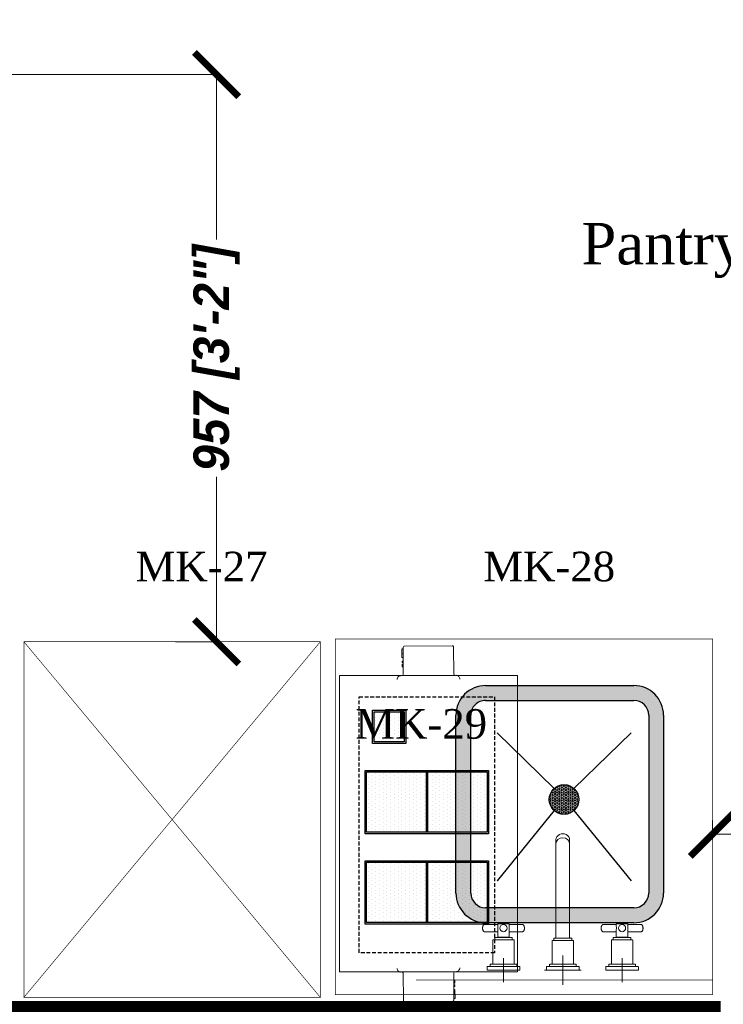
# Model space of a CAD drawing. Header units: millimetres. Extents: x 1277566 to 1493426, y 1039116 to 1145896.
# Tile 53 of 152: x 1339596 to 1340782, y 1135761 to 1137422. Entities that reach past the tile are written whole.
import ezdxf

# ---------------------------------------------------------------- set-up
doc = ezdxf.new("R2010")
doc.units = ezdxf.units.MM
doc.header["$PDMODE"] = 67
doc.linetypes.add('Hidden', pattern=[9.525, 6.35, -3.175])
for name, color, linetype, lineweight in [('CKD - Kit Text', 171, 'Continuous', 13), ('CKD Dimensions', 3, 'Continuous', 0), ('CKD Equipments', 252, 'Continuous', 0), ('CKD-Equipement', 252, 'Continuous', 13), ('FRONT COUNTER', 214, 'Continuous', 18)]:
    doc.layers.add(name, color=color, linetype=linetype, lineweight=lineweight)
for name, color, linetype in [('CON', 3, 'Continuous'), ('EQUI.', 4, 'Continuous'), ('Equipment Name', 8, 'Continuous')]:
    doc.layers.add(name, color=color, linetype=linetype)
doc.layers.add('Equipment', color=7, linetype='Continuous', lineweight=9, true_color=0xcc6600)
doc.styles.add('CKD_Dimension Text', font='BOOKOS.TTF')
doc.styles.add('style12', font='BOOKOSI.TTF')
doc.styles.add('text', font='GOTHICBI.TTF')
doc.dimstyles.new('CKD 6', dxfattribs={"dimtxt": 90, "dimasz": 75, "dimexe": 0, "dimexo": 6, "dimgap": 7.5, "dimtad": 0, "dimdec": 0, "dimzin": 1, "dimdsep": 46, "dimtxsty": 'text', "dimblk": 'ARCHTICK', "dimcen": 54, "dimdle": 0.0015, "dimclrd": 256, "dimclre": 256, "dimclrt": 256, "dimazin": 0, "dimtfac": 1, "dimtdec": 0, "dimtix": 1, "dimtmove": 0, "dimatfit": 3, "dimfxl": 1, "dimlwd": -1, "dimlwe": -1, "dimarcsym": 0})

# ---------------------------------------------------------------- blocks, each defined once
blk = doc.blocks.new('G$C92792038')
at = {"layer": 'CKD Dimensions'}
h = blk.add_hatch(color=61, dxfattribs=at)
h.dxf.hatch_style = 1
edge = h.paths.add_edge_path()
edge.add_line((50, 400), (300, 400))
edge.add_arc((300, 350), 50, 360, 90, ccw=False)
edge.add_line((350, 350), (350, 50))
edge.add_arc((300, 50), 50, 270, 360, ccw=False)
edge.add_line((300, 0), (50, 0))
edge.add_arc((50, 50), 50, 180, 270, ccw=False)
edge.add_line((0, 50), (0, 350))
edge.add_arc((50, 350), 50, 90, 180, ccw=False)
edge = h.paths.add_edge_path(flags=16)
edge.add_arc((300, 50), 25, 270, 360)
edge.add_line((325, 50), (325, 350))
edge.add_arc((300, 350), 25, 0, 90)
edge.add_line((300, 375), (50, 375))
edge.add_arc((50, 350), 25, 90, 180)
edge.add_line((25, 350), (25, 50))
edge.add_arc((50, 50), 25, 180, 270)
edge.add_line((50, 25), (300, 25))
h = blk.add_hatch(dxfattribs=at)
h.set_pattern_fill('HEX', color=256, scale=10)
h.set_pattern_definition([(0, (-71622.6968, -11169.517), (0, 2.16506351), [1.25, -2.5]), (120, (-71622.6968, -11169.517), (-1.875, -1.082531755), [1.25, -2.5]), (60, (-71621.4468, -11169.517), (-1.875, 1.082531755), [1.25, -2.5])])
edge = h.paths.add_edge_path()
edge.add_arc((167.8, 192.2), 25, 0, 360)
at = {"layer": 'CKD Equipments'}
for points in [[(151, 210.7), (54.8, 329.5)], [(151, 210.7), (54.8, 329.5)], [(151, 210.7), (54.8, 329.5)], [(184.6, 210.7), (280.8, 329.5)], [(184.6, 210.7), (280.8, 329.5)], [(184.6, 210.7), (280.8, 329.5)]]:
    blk.add_lwpolyline(points, dxfattribs=at)
at = {"layer": 'EQUI.'}
for p, q in [((50, 400), (300, 400)), ((50, 375), (300, 375)), ((0, 50), (0, 350)), ((25, 50), (25, 350)), ((325, 350), (325, 50)), ((350, 350), (350, 50)), ((300, 25), (50, 25)), ((300, 0), (50, 0))]:
    blk.add_line(p, q, dxfattribs=at)
for points in [[(151, 210.7), (54.8, 329.5)], [(184.6, 210.7), (280.8, 329.5)], [(54.8, 79.9), (151, 173.7)], [(54.8, 79.9), (151, 173.7)], [(54.8, 79.9), (151, 173.7)], [(54.8, 79.9), (151, 173.7)], [(280.8, 79.9), (184.6, 173.7)], [(280.8, 79.9), (184.6, 173.7)], [(280.8, 79.9), (184.6, 173.7)], [(280.8, 79.9), (184.6, 173.7)]]:
    blk.add_lwpolyline(points, dxfattribs=at)
blk.add_circle((167.8, 192.2), 25, dxfattribs=at)
blk.add_circle((167.8, 192.2), 25, dxfattribs=at)
blk.add_circle((167.8, 192.2), 25, dxfattribs=at)
blk.add_circle((167.8, 192.2), 25, dxfattribs=at)
for centre, radius, start, end in [((50, 350), 50, 90, 180), ((300, 350), 50, 0, 90), ((50, 350), 25, 90, 180), ((300, 350), 25, 0, 90), ((50, 50), 50, 180, 270), ((50, 50), 25, 180, 270), ((300, 50), 50, 270, 0), ((300, 50), 25, 270, 0)]:
    blk.add_arc(centre, radius, start, end, dxfattribs=at)
at = {"layer": 'Equipment'}
for p, q in [((69.9, 500.1), (69.9, 460.1)), ((169.9, 505.1), (169.9, 483.6)), ((169.9, 500.1), (169.9, 460.1)), ((269.9, 500.1), (269.9, 460.1)), ((42.4, 480.1), (97.4, 480.1)), ((42.4, 480.1), (42.4, 474.6)), ((42.9, 474.1), (96.9, 474.1)), ((47.4, 473.6), (47.4, 470.6)), ((47.9, 470.1), (91.9, 470.1)), ((89.9, 480.1), (49.9, 480.1)), ((51.9, 470.1), (51.9, 429.6)), ((87.9, 429.6), (87.9, 470.1)), ((92.4, 470.6), (92.4, 473.6)), ((97.4, 474.6), (97.4, 480.1)), ((144.9, 480.1), (138.9, 480.1)), ((142.4, 480.1), (142.4, 474.6)), ((147.4, 473.1), (147.4, 470.6)), ((189.9, 480.1), (149.9, 480.1)), ((151.9, 469.1), (151.9, 430.6)), ((169.9, 455.1), (169.9, 476.6)), ((187.9, 430.6), (187.9, 469.1)), ((192.4, 470.6), (192.4, 473.1)), ((194.9, 480.1), (200.9, 480.1)), ((197.4, 474.6), (197.4, 480.1)), ((242.4, 480.1), (297.4, 480.1)), ((242.4, 480.1), (242.4, 474.6)), ((242.9, 474.1), (296.9, 474.1)), ((247.4, 473.6), (247.4, 470.6)), ((247.9, 470.1), (291.9, 470.1)), ((289.9, 480.1), (249.9, 480.1)), ((251.9, 470.1), (251.9, 429.6)), ((287.9, 429.6), (287.9, 470.1)), ((292.4, 470.6), (292.4, 473.6)), ((297.4, 474.6), (297.4, 480.1)), ((52.4, 429.1), (87.4, 429.1)), ((55, 429.1), (55, 425.4)), ((55.5, 424.9), (84.2, 424.9)), ((60.1, 424.7), (79.6, 424.7)), ((60.1, 424.7), (60.1, 412.7)), ((61, 424.9), (61, 424.7)), ((78.8, 424.7), (78.8, 424.9)), ((79.6, 412.6), (79.6, 424.7)), ((84.7, 425.4), (84.7, 429.1)), ((154.9, 429.1), (154.9, 426.6)), ((158.4, 425.1), (158.4, 305.6)), ((181.4, 305.6), (181.4, 425.1)), ((184.9, 426.6), (184.9, 429.1)), ((252.4, 429.1), (287.4, 429.1)), ((255, 429.1), (255, 425.4)), ((255.5, 424.9), (284.2, 424.9)), ((260.1, 424.7), (279.6, 424.7)), ((260.1, 424.7), (260.1, 412.7)), ((261, 424.9), (261, 424.7)), ((278.8, 424.7), (278.8, 424.9)), ((279.6, 412.6), (279.6, 424.7)), ((284.7, 425.4), (284.7, 429.1)), ((34.6, 409.4), (34.6, 409.2)), ((34.6, 409.2), (34.6, 409.1)), ((60.1, 415.2), (37.8, 415.2)), ((37.8, 403.2), (60.1, 403.2)), ((60.1, 405.8), (60.1, 402.2)), ((60.6, 401.7), (79.1, 401.7)), ((101.9, 415.2), (79.6, 415.2)), ((79.6, 402.2), (79.6, 405.8)), ((79.6, 403.2), (101.9, 403.2)), ((105.2, 409.2), (105.2, 409.4)), ((105.2, 409), (105.2, 409.2)), ((234.6, 409.4), (234.6, 409.2)), ((234.6, 409.2), (234.6, 409.1)), ((260.1, 415.2), (237.8, 415.2)), ((237.8, 403.2), (260.1, 403.2)), ((260.1, 405.8), (260.1, 402.2)), ((260.6, 401.7), (279.1, 401.7)), ((301.9, 415.2), (279.6, 415.2)), ((279.6, 402.2), (279.6, 405.8)), ((279.6, 403.2), (301.9, 403.2)), ((305.2, 409.2), (305.2, 409.4)), ((305.2, 409), (305.2, 409.2)), ((158.4, 305.6), (158.4, 269.4)), ((181.4, 269.4), (181.4, 305.6)), ((158.3, 267.2), (158.3, 260.5)), ((158.4, 269.4), (158.4, 267.2)), ((181.4, 267.2), (181.4, 269.4)), ((181.5, 260.5), (181.5, 267.2))]:
    blk.add_line(p, q, dxfattribs=at)
for centre in [(69.9, 409.2), (269.9, 409.2)]:
    blk.add_circle(centre, 6, dxfattribs=at)
for centre, radius, start, end in [((42.9, 474.6), 0.5, 180, 270), ((46.9, 473.6), 0.5, 0, 90), ((47.9, 470.6), 0.5, 180, 270), ((91.9, 470.6), 0.5, 270, 0), ((92.9, 473.6), 0.5, 90, 180), ((96.9, 474.6), 0.5, 270, 0), ((142.9, 474.6), 0.484, 180.5909, 257.2082), ((158.1, 2525), 2050.9, 269.6737, 270.0229), ((146.4, 473.1), 0.994, 359.9015, 76.9051), ((150.9, 469.1), 0.956, 357.6447, 77.7093), ((188.9, 469.1), 0.999, 105.4862, 180.0003), ((191.9, 470.6), 0.468, 302.2695, 1.2177), ((193.4, 473.1), 0.969, 105.515, 182.3446), ((242.9, 474.6), 0.5, 180, 270), ((246.9, 473.6), 0.5, 0, 90), ((247.9, 470.6), 0.5, 180, 270), ((291.9, 470.6), 0.5, 270, 0), ((292.9, 473.6), 0.5, 90, 180), ((296.9, 474.6), 0.5, 270, 0), ((52.4, 429.6), 0.5, 180, 270), ((55.5, 425.4), 0.5, 180, 270), ((84.2, 425.4), 0.5, 270, 0), ((87.4, 429.6), 0.5, 270, 0), ((152.4, 430.6), 0.478, 178.2673, 257.1382), ((153.9, 429.1), 0.959, 357.75, 77.9919), ((157.4, 425.1), 0.979, 359.4823, 72.3164), ((182.4, 425.1), 0.994, 107.8916, 180.1174), ((184.4, 426.6), 0.492, 288.0948, 0.3106), ((185.9, 429.1), 0.997, 103.3628, 180.0254), ((187.4, 430.6), 0.475, 305.7664, 0.8101), ((252.4, 429.6), 0.5, 180, 270), ((255.5, 425.4), 0.5, 180, 270), ((284.2, 425.4), 0.5, 270, 0), ((287.4, 429.6), 0.5, 270, 0), ((60.6, 402.2), 0.5, 180, 270), ((79.1, 402.2), 0.5, 270, 0), ((260.6, 402.2), 0.5, 180, 270), ((279.1, 402.2), 0.5, 270, 0), ((169.9, 262), 12.1, 213.9793, 325.1602)]:
    blk.add_arc(centre, radius, start, end, dxfattribs=at)
for centre, major_axis, ratio, start_param, end_param in [((169.9, 480.1), (27.5, 0), 0.000034, 2.667121, 6.283185), ((169.9, 480.1), (25.9, 0), 0.000034, 2.815846, 6.283185), ((169.9, 474.1), (27, 0), 0.000034, 3.141456, 6.282925), ((169.9, 470.1), (22, 0), 0.000034, 3.142066, 6.283185), ((169.9, 480.1), (27.5, 0), 0.000034, 0, 0.47639), ((169.9, 480.1), (25.9, 0), 0.000034, 0, 0.327867), ((169.9, 430.1), (17.5, 0), 0.000034, 2.696758, 6.283185), ((169.9, 426.1), (14.5, 0), 0.000034, 3.141569, 6.283185), ((169.9, 430.1), (17.5, 0), 0.000034, 0, 0.440577), ((169.9, 267.2), (11.6, 0), 0.906322, 3.141593, 6.283185), ((169.9, 267.2), (11.5, 0), 0.906322, 3.141593, 6.283185), ((169.9, 260.5), (11.6, 0), 0.906322, 3.141593, 3.655143), ((169.9, 260.5), (11.6, 0), 0.906322, 5.752494, 6.283185)]:
    blk.add_ellipse(centre, major_axis=major_axis, ratio=ratio, start_param=start_param, end_param=end_param, dxfattribs=at)
for points, knots in [([(147.4, 470.6), (147.4, 470.6), (147.4, 470.6), (147.4, 470.4), (147.5, 470.3), (147.6, 470.2), (147.7, 470.2), (147.7, 470.1), (147.7, 470.1)], [0, 0, 0, 0, 0.042757, 0.325645, 0.547786, 0.733379, 0.889807, 1, 1, 1, 1]), ([(197, 474.1), (197.1, 474.1), (197.1, 474.2), (197.3, 474.3), (197.4, 474.4), (197.4, 474.5), (197.4, 474.6), (197.4, 474.6)], [0, 0, 0, 0, 0.168578, 0.402971, 0.679997, 0.948361, 1, 1, 1, 1]), ([(154.9, 426.6), (154.9, 426.6), (154.9, 426.5), (154.9, 426.4), (155, 426.3), (155.1, 426.2), (155.2, 426.2), (155.2, 426.1), (155.3, 426.1), (155.3, 426.1)], [0, 0, 0, 0, 0.071045, 0.33477, 0.544053, 0.719742, 0.867475, 0.987287, 1, 1, 1, 1]), ([(37.8, 415.2), (37.7, 415.2), (37.5, 415.2), (37, 415), (36.4, 414.7), (35.9, 414.1), (35.4, 413.4), (35.1, 412.5), (34.8, 411.5), (34.6, 410.4), (34.6, 409.7), (34.6, 409.4)], [0, 0, 0, 0, 0.045604, 0.158159, 0.271631, 0.39062, 0.514613, 0.640295, 0.76551, 0.890129, 1, 1, 1, 1]), ([(34.6, 409.1), (34.6, 408.9), (34.6, 408.4), (34.7, 407.5), (34.9, 406.5), (35.2, 405.5), (35.7, 404.7), (36.2, 404), (36.7, 403.5), (37.3, 403.2), (37.6, 403.2), (37.8, 403.2)], [0, 0, 0, 0, 0.048847, 0.173034, 0.297636, 0.422848, 0.549037, 0.676469, 0.804317, 0.914337, 1, 1, 1, 1]), ([(60.1, 412.7), (60.1, 412.3), (60.1, 412), (60.2, 410.8), (60.2, 410), (60.2, 408), (60.1, 406.8), (60.1, 405.8)], [0.4022822, 0.4022822, 0.4022822, 0.4022822, 0.4375, 0.4375, 0.5, 0.5, 0.5975436, 0.5975436, 0.5975436, 0.5975436]), ([(79.6, 412.6), (79.6, 412.3), (79.6, 411.9), (79.6, 410.8), (79.5, 410), (79.5, 409.2)], [0.90411341, 0.90411341, 0.90411341, 0.90411341, 0.9375, 0.9375, 1, 1, 1, 1]), ([(105.2, 409.4), (105.2, 409.5), (105.2, 410), (105.1, 410.9), (104.9, 412), (104.5, 412.9), (104.1, 413.7), (103.6, 414.4), (103, 414.9), (102.5, 415.2), (102.1, 415.2), (101.9, 415.2)], [0, 0, 0, 0, 0.048847, 0.173034, 0.297636, 0.422848, 0.549037, 0.676469, 0.804317, 0.914337, 1, 1, 1, 1]), ([(101.9, 403.2), (102, 403.2), (102.3, 403.2), (102.8, 403.4), (103.4, 403.8), (103.9, 404.3), (104.3, 405.1), (104.7, 406), (105, 407), (105.1, 408), (105.2, 408.7), (105.2, 409)], [0, 0, 0, 0, 0.045604, 0.158159, 0.271631, 0.39062, 0.514613, 0.640295, 0.76551, 0.890129, 1, 1, 1, 1]), ([(237.8, 415.2), (237.7, 415.2), (237.5, 415.2), (237, 415), (236.4, 414.7), (235.9, 414.1), (235.4, 413.4), (235.1, 412.5), (234.8, 411.5), (234.6, 410.4), (234.6, 409.7), (234.6, 409.4)], [0, 0, 0, 0, 0.045604, 0.158159, 0.271631, 0.39062, 0.514613, 0.640295, 0.76551, 0.890129, 1, 1, 1, 1]), ([(234.6, 409.1), (234.6, 408.9), (234.6, 408.4), (234.7, 407.5), (234.9, 406.5), (235.2, 405.5), (235.7, 404.7), (236.2, 404), (236.7, 403.5), (237.3, 403.2), (237.6, 403.2), (237.8, 403.2)], [0, 0, 0, 0, 0.048847, 0.173034, 0.297636, 0.422848, 0.549037, 0.676469, 0.804317, 0.914337, 1, 1, 1, 1]), ([(260.1, 412.7), (260.1, 412.3), (260.1, 412), (260.2, 410.8), (260.2, 410), (260.2, 408), (260.1, 406.8), (260.1, 405.8)], [0.4022822, 0.4022822, 0.4022822, 0.4022822, 0.4375, 0.4375, 0.5, 0.5, 0.5975436, 0.5975436, 0.5975436, 0.5975436]), ([(279.6, 412.6), (279.6, 412.3), (279.6, 411.9), (279.6, 410.8), (279.5, 410), (279.5, 409.2)], [0.90411341, 0.90411341, 0.90411341, 0.90411341, 0.9375, 0.9375, 1, 1, 1, 1]), ([(305.2, 409.4), (305.2, 409.5), (305.2, 410), (305.1, 410.9), (304.9, 412), (304.5, 412.9), (304.1, 413.7), (303.6, 414.4), (303, 414.9), (302.5, 415.2), (302.1, 415.2), (301.9, 415.2)], [0, 0, 0, 0, 0.048847, 0.173034, 0.297636, 0.422848, 0.549037, 0.676469, 0.804317, 0.914337, 1, 1, 1, 1]), ([(301.9, 403.2), (302, 403.2), (302.3, 403.2), (302.8, 403.4), (303.4, 403.8), (303.9, 404.3), (304.3, 405.1), (304.7, 406), (305, 407), (305.1, 408), (305.2, 408.7), (305.2, 409)], [0, 0, 0, 0, 0.045604, 0.158159, 0.271631, 0.39062, 0.514613, 0.640295, 0.76551, 0.890129, 1, 1, 1, 1])]:
    blk.add_open_spline(points, degree=3, knots=knots, dxfattribs=at)
for points in [[(79.5, 409.2), (79.5, 407.9), (79.6, 406.7), (79.6, 405.7)], [(279.5, 409.2), (279.5, 407.9), (279.6, 406.7), (279.6, 405.7)]]:
    blk.add_open_spline(points, degree=3, dxfattribs=at)
blk = doc.blocks.new('_ARCHTICK')
at = {"color": 0, "linetype": 'ByBlock', "const_width": 0.15}
blk.add_lwpolyline([(-0.5, -0.5), (0.5, 0.5)], dxfattribs=at)
blk = doc.blocks.new('*D109')
at = {"layer": 'CKD Dimensions', "transparency": 16777216}
for p, q in [((1340764.1, 1136071.2), (1340764.1, 1136048.1)), ((1341730.6, 1136071.2), (1341730.6, 1136048.1))]:
    blk.add_line(p, q, dxfattribs=at)
at = {"layer": 'CKD Dimensions', "color": 30, "transparency": 16777216}
for p, q in [((1340764.1, 1136048.1), (1341046.9, 1136048.1)), ((1341730.6, 1136048.1), (1341447.9, 1136048.1))]:
    blk.add_line(p, q, dxfattribs=at)
at = {"layer": 'Defpoints', "color": 0, "transparency": 16777216}
for p in [(1340764.1, 1136077.2), (1341730.6, 1136077.2), (1341730.6, 1136048.1)]:
    blk.add_point(p, dxfattribs=at)
at = {"layer": 'CKD Dimensions', "color": 30, "transparency": 16777216, "xscale": 75, "yscale": 75, "zscale": 75, "rotation": 180}
blk.add_blockref('_ARCHTICK', (1340764.1, 1136048.1), dxfattribs=at)
at = {"layer": 'CKD Dimensions', "color": 30, "transparency": 16777216, "xscale": 75, "yscale": 75, "zscale": 75}
blk.add_blockref('_ARCHTICK', (1341730.6, 1136048.1), dxfattribs=at)
at = {"layer": 'CKD Dimensions', "transparency": 16777216, "insert": (1341247.4, 1136048.1), "char_height": 60, "attachment_point": 5, "style": 'text'}
blk.add_mtext('966 [3\'-2"]', dxfattribs=at)
blk = doc.blocks.new('*D110')
at = {"layer": 'CKD Dimensions', "transparency": 16777216}
for p, q in [((1339332.8, 1137329.4), (1339927.7, 1137329.4)), ((1339858.7, 1136372.7), (1339927.7, 1136372.7))]:
    blk.add_line(p, q, dxfattribs=at)
at = {"layer": 'CKD Dimensions', "color": 30, "transparency": 16777216}
for p, q in [((1339927.7, 1137329.4), (1339927.7, 1137051.5)), ((1339927.7, 1136372.7), (1339927.7, 1136650.6))]:
    blk.add_line(p, q, dxfattribs=at)
at = {"layer": 'Defpoints', "color": 0, "transparency": 16777216}
for p in [(1339326.8, 1137329.4, 0), (1339852.7, 1136372.7), (1339927.7, 1136372.7)]:
    blk.add_point(p, dxfattribs=at)
at = {"layer": 'CKD Dimensions', "color": 30, "transparency": 16777216, "xscale": 75, "yscale": 75, "zscale": 75}
for p, rotation in [((1339927.7, 1137329.4), 90), ((1339927.7, 1136372.7), 270)]:
    blk.add_blockref('_ARCHTICK', p, dxfattribs=dict(at, rotation=rotation))
at = {"layer": 'CKD Dimensions', "transparency": 16777216, "insert": (1339927.7, 1136851.1), "char_height": 60, "attachment_point": 5, "rotation": 90, "style": 'text'}
blk.add_mtext('957 [3\'-2"]', dxfattribs=at)
blk = doc.blocks.new('*X78')
at = {"color": 0}
for p, q in [((9.2375, 3.675), (9.2375, 3.675)), ((9.2625, 3.675), (9.2625, 3.675)), ((9.2875, 3.675), (9.2875, 3.675)), ((9.3125, 3.675), (9.3125, 3.675)), ((9.3375, 3.675), (9.3375, 3.675)), ((9.3625, 3.675), (9.3625, 3.675)), ((9.3875, 3.675), (9.3875, 3.675)), ((9.4125, 3.675), (9.4125, 3.675)), ((9.4375, 3.675), (9.4375, 3.675)), ((9.4625, 3.675), (9.4625, 3.675)), ((9.4875, 3.675), (9.4875, 3.675)), ((9.5125, 3.675), (9.5125, 3.675)), ((9.5375, 3.675), (9.5375, 3.675)), ((9.5625, 3.675), (9.5625, 3.675)), ((9.5875, 3.675), (9.5875, 3.675)), ((9.6125, 3.675), (9.6125, 3.675)), ((9.225, 3.65), (9.225, 3.65)), ((9.225, 3.6), (9.225, 3.6)), ((9.2375, 3.625), (9.2375, 3.625)), ((9.25, 3.65), (9.25, 3.65)), ((9.25, 3.6), (9.25, 3.6)), ((9.2625, 3.625), (9.2625, 3.625)), ((9.275, 3.65), (9.275, 3.65)), ((9.275, 3.6), (9.275, 3.6)), ((9.2875, 3.625), (9.2875, 3.625)), ((9.3, 3.65), (9.3, 3.65)), ((9.3, 3.6), (9.3, 3.6)), ((9.3125, 3.625), (9.3125, 3.625)), ((9.325, 3.65), (9.325, 3.65)), ((9.325, 3.6), (9.325, 3.6)), ((9.3375, 3.625), (9.3375, 3.625)), ((9.35, 3.65), (9.35, 3.65)), ((9.35, 3.6), (9.35, 3.6)), ((9.3625, 3.625), (9.3625, 3.625)), ((9.375, 3.65), (9.375, 3.65)), ((9.375, 3.6), (9.375, 3.6)), ((9.3875, 3.625), (9.3875, 3.625)), ((9.4, 3.65), (9.4, 3.65)), ((9.4, 3.6), (9.4, 3.6)), ((9.4125, 3.625), (9.4125, 3.625)), ((9.425, 3.65), (9.425, 3.65)), ((9.425, 3.6), (9.425, 3.6)), ((9.4375, 3.625), (9.4375, 3.625)), ((9.45, 3.65), (9.45, 3.65)), ((9.45, 3.6), (9.45, 3.6)), ((9.4625, 3.625), (9.4625, 3.625)), ((9.475, 3.65), (9.475, 3.65)), ((9.475, 3.6), (9.475, 3.6)), ((9.4875, 3.625), (9.4875, 3.625)), ((9.5, 3.65), (9.5, 3.65)), ((9.5, 3.6), (9.5, 3.6)), ((9.5125, 3.625), (9.5125, 3.625)), ((9.525, 3.65), (9.525, 3.65)), ((9.525, 3.6), (9.525, 3.6)), ((9.5375, 3.625), (9.5375, 3.625)), ((9.55, 3.65), (9.55, 3.65)), ((9.55, 3.6), (9.55, 3.6)), ((9.5625, 3.625), (9.5625, 3.625)), ((9.575, 3.65), (9.575, 3.65)), ((9.575, 3.6), (9.575, 3.6)), ((9.5875, 3.625), (9.5875, 3.625)), ((9.6, 3.65), (9.6, 3.65)), ((9.6, 3.6), (9.6, 3.6)), ((9.6125, 3.625), (9.6125, 3.625)), ((9.225, 3.55), (9.225, 3.55)), ((9.2375, 3.575), (9.2375, 3.575)), ((9.25, 3.55), (9.25, 3.55)), ((9.2625, 3.575), (9.2625, 3.575)), ((9.275, 3.55), (9.275, 3.55)), ((9.2875, 3.575), (9.2875, 3.575)), ((9.3, 3.55), (9.3, 3.55)), ((9.3125, 3.575), (9.3125, 3.575)), ((9.325, 3.55), (9.325, 3.55)), ((9.3375, 3.575), (9.3375, 3.575)), ((9.35, 3.55), (9.35, 3.55)), ((9.3625, 3.575), (9.3625, 3.575)), ((9.375, 3.55), (9.375, 3.55)), ((9.3875, 3.575), (9.3875, 3.575)), ((9.4, 3.55), (9.4, 3.55)), ((9.4125, 3.575), (9.4125, 3.575)), ((9.425, 3.55), (9.425, 3.55)), ((9.4375, 3.575), (9.4375, 3.575)), ((9.45, 3.55), (9.45, 3.55)), ((9.4625, 3.575), (9.4625, 3.575)), ((9.475, 3.55), (9.475, 3.55)), ((9.4875, 3.575), (9.4875, 3.575)), ((9.5, 3.55), (9.5, 3.55)), ((9.5125, 3.575), (9.5125, 3.575)), ((9.525, 3.55), (9.525, 3.55)), ((9.5375, 3.575), (9.5375, 3.575)), ((9.55, 3.55), (9.55, 3.55)), ((9.5625, 3.575), (9.5625, 3.575)), ((9.575, 3.55), (9.575, 3.55)), ((9.5875, 3.575), (9.5875, 3.575)), ((9.6, 3.55), (9.6, 3.55)), ((9.6125, 3.575), (9.6125, 3.575)), ((9.225, 3.5), (9.225, 3.5)), ((9.2375, 3.525), (9.2375, 3.525)), ((9.2375, 3.475), (9.2375, 3.475)), ((9.25, 3.5), (9.25, 3.5)), ((9.2625, 3.525), (9.2625, 3.525)), ((9.2625, 3.475), (9.2625, 3.475)), ((9.275, 3.5), (9.275, 3.5)), ((9.2875, 3.525), (9.2875, 3.525)), ((9.2875, 3.475), (9.2875, 3.475)), ((9.3, 3.5), (9.3, 3.5)), ((9.3125, 3.525), (9.3125, 3.525)), ((9.3125, 3.475), (9.3125, 3.475)), ((9.325, 3.5), (9.325, 3.5)), ((9.3375, 3.525), (9.3375, 3.525)), ((9.3375, 3.475), (9.3375, 3.475)), ((9.35, 3.5), (9.35, 3.5)), ((9.3625, 3.525), (9.3625, 3.525)), ((9.3625, 3.475), (9.3625, 3.475)), ((9.375, 3.5), (9.375, 3.5)), ((9.3875, 3.525), (9.3875, 3.525)), ((9.3875, 3.475), (9.3875, 3.475)), ((9.4, 3.5), (9.4, 3.5)), ((9.4125, 3.525), (9.4125, 3.525)), ((9.4125, 3.475), (9.4125, 3.475)), ((9.425, 3.5), (9.425, 3.5)), ((9.4375, 3.525), (9.4375, 3.525)), ((9.4375, 3.475), (9.4375, 3.475)), ((9.45, 3.5), (9.45, 3.5)), ((9.4625, 3.525), (9.4625, 3.525)), ((9.4625, 3.475), (9.4625, 3.475)), ((9.475, 3.5), (9.475, 3.5)), ((9.4875, 3.525), (9.4875, 3.525)), ((9.4875, 3.475), (9.4875, 3.475)), ((9.5, 3.5), (9.5, 3.5)), ((9.5125, 3.525), (9.5125, 3.525)), ((9.5125, 3.475), (9.5125, 3.475)), ((9.525, 3.5), (9.525, 3.5)), ((9.5375, 3.525), (9.5375, 3.525)), ((9.5375, 3.475), (9.5375, 3.475)), ((9.55, 3.5), (9.55, 3.5)), ((9.5625, 3.525), (9.5625, 3.525)), ((9.5625, 3.475), (9.5625, 3.475)), ((9.575, 3.5), (9.575, 3.5)), ((9.5875, 3.525), (9.5875, 3.525)), ((9.5875, 3.475), (9.5875, 3.475)), ((9.6, 3.5), (9.6, 3.5)), ((9.6125, 3.525), (9.6125, 3.525)), ((9.6125, 3.475), (9.6125, 3.475)), ((9.225, 3.45), (9.225, 3.45)), ((9.2375, 3.425), (9.2375, 3.425)), ((9.25, 3.45), (9.25, 3.45)), ((9.2625, 3.425), (9.2625, 3.425)), ((9.275, 3.45), (9.275, 3.45)), ((9.2875, 3.425), (9.2875, 3.425)), ((9.3, 3.45), (9.3, 3.45)), ((9.3125, 3.425), (9.3125, 3.425)), ((9.325, 3.45), (9.325, 3.45)), ((9.3375, 3.425), (9.3375, 3.425)), ((9.35, 3.45), (9.35, 3.45)), ((9.3625, 3.425), (9.3625, 3.425)), ((9.375, 3.45), (9.375, 3.45)), ((9.3875, 3.425), (9.3875, 3.425)), ((9.4, 3.45), (9.4, 3.45)), ((9.4125, 3.425), (9.4125, 3.425)), ((9.425, 3.45), (9.425, 3.45)), ((9.4375, 3.425), (9.4375, 3.425)), ((9.45, 3.45), (9.45, 3.45)), ((9.4625, 3.425), (9.4625, 3.425)), ((9.475, 3.45), (9.475, 3.45)), ((9.4875, 3.425), (9.4875, 3.425)), ((9.5, 3.45), (9.5, 3.45)), ((9.5125, 3.425), (9.5125, 3.425)), ((9.525, 3.45), (9.525, 3.45)), ((9.5375, 3.425), (9.5375, 3.425)), ((9.55, 3.45), (9.55, 3.45)), ((9.5625, 3.425), (9.5625, 3.425)), ((9.575, 3.45), (9.575, 3.45)), ((9.5875, 3.425), (9.5875, 3.425)), ((9.6, 3.45), (9.6, 3.45)), ((9.6125, 3.425), (9.6125, 3.425)), ((9.225, 3.4), (9.225, 3.4)), ((9.225, 3.35), (9.225, 3.35)), ((9.2375, 3.375), (9.2375, 3.375)), ((9.25, 3.4), (9.25, 3.4)), ((9.25, 3.35), (9.25, 3.35)), ((9.2625, 3.375), (9.2625, 3.375)), ((9.275, 3.4), (9.275, 3.4)), ((9.275, 3.35), (9.275, 3.35)), ((9.2875, 3.375), (9.2875, 3.375)), ((9.3, 3.4), (9.3, 3.4)), ((9.3, 3.35), (9.3, 3.35)), ((9.3125, 3.375), (9.3125, 3.375)), ((9.325, 3.4), (9.325, 3.4)), ((9.325, 3.35), (9.325, 3.35)), ((9.3375, 3.375), (9.3375, 3.375)), ((9.35, 3.4), (9.35, 3.4)), ((9.35, 3.35), (9.35, 3.35)), ((9.3625, 3.375), (9.3625, 3.375)), ((9.375, 3.4), (9.375, 3.4)), ((9.375, 3.35), (9.375, 3.35)), ((9.3875, 3.375), (9.3875, 3.375)), ((9.4, 3.4), (9.4, 3.4)), ((9.4, 3.35), (9.4, 3.35)), ((9.4125, 3.375), (9.4125, 3.375)), ((9.425, 3.4), (9.425, 3.4)), ((9.425, 3.35), (9.425, 3.35)), ((9.4375, 3.375), (9.4375, 3.375)), ((9.45, 3.4), (9.45, 3.4)), ((9.45, 3.35), (9.45, 3.35)), ((9.4625, 3.375), (9.4625, 3.375)), ((9.475, 3.4), (9.475, 3.4)), ((9.475, 3.35), (9.475, 3.35)), ((9.4875, 3.375), (9.4875, 3.375)), ((9.5, 3.4), (9.5, 3.4)), ((9.5, 3.35), (9.5, 3.35)), ((9.5125, 3.375), (9.5125, 3.375)), ((9.525, 3.4), (9.525, 3.4)), ((9.525, 3.35), (9.525, 3.35)), ((9.5375, 3.375), (9.5375, 3.375)), ((9.55, 3.4), (9.55, 3.4)), ((9.55, 3.35), (9.55, 3.35)), ((9.5625, 3.375), (9.5625, 3.375)), ((9.575, 3.4), (9.575, 3.4)), ((9.575, 3.35), (9.575, 3.35)), ((9.5875, 3.375), (9.5875, 3.375)), ((9.6, 3.4), (9.6, 3.4)), ((9.6, 3.35), (9.6, 3.35)), ((9.6125, 3.375), (9.6125, 3.375)), ((9.225, 3.3), (9.225, 3.3)), ((9.2375, 3.325), (9.2375, 3.325)), ((9.2375, 3.275), (9.2375, 3.275)), ((9.25, 3.3), (9.25, 3.3)), ((9.2625, 3.325), (9.2625, 3.325)), ((9.2625, 3.275), (9.2625, 3.275)), ((9.275, 3.3), (9.275, 3.3)), ((9.2875, 3.325), (9.2875, 3.325)), ((9.2875, 3.275), (9.2875, 3.275)), ((9.3, 3.3), (9.3, 3.3)), ((9.3125, 3.325), (9.3125, 3.325)), ((9.3125, 3.275), (9.3125, 3.275)), ((9.325, 3.3), (9.325, 3.3)), ((9.3375, 3.325), (9.3375, 3.325)), ((9.3375, 3.275), (9.3375, 3.275)), ((9.35, 3.3), (9.35, 3.3)), ((9.3625, 3.325), (9.3625, 3.325)), ((9.3625, 3.275), (9.3625, 3.275)), ((9.375, 3.3), (9.375, 3.3)), ((9.3875, 3.325), (9.3875, 3.325)), ((9.3875, 3.275), (9.3875, 3.275)), ((9.4, 3.3), (9.4, 3.3)), ((9.4125, 3.325), (9.4125, 3.325)), ((9.4125, 3.275), (9.4125, 3.275)), ((9.425, 3.3), (9.425, 3.3)), ((9.4375, 3.325), (9.4375, 3.325)), ((9.4375, 3.275), (9.4375, 3.275)), ((9.45, 3.3), (9.45, 3.3)), ((9.4625, 3.325), (9.4625, 3.325)), ((9.4625, 3.275), (9.4625, 3.275)), ((9.475, 3.3), (9.475, 3.3)), ((9.4875, 3.325), (9.4875, 3.325)), ((9.4875, 3.275), (9.4875, 3.275)), ((9.5, 3.3), (9.5, 3.3)), ((9.5125, 3.325), (9.5125, 3.325)), ((9.5125, 3.275), (9.5125, 3.275)), ((9.525, 3.3), (9.525, 3.3)), ((9.5375, 3.325), (9.5375, 3.325)), ((9.5375, 3.275), (9.5375, 3.275)), ((9.55, 3.3), (9.55, 3.3)), ((9.5625, 3.325), (9.5625, 3.325)), ((9.5625, 3.275), (9.5625, 3.275)), ((9.575, 3.3), (9.575, 3.3)), ((9.5875, 3.325), (9.5875, 3.325)), ((9.5875, 3.275), (9.5875, 3.275)), ((9.6, 3.3), (9.6, 3.3)), ((9.6125, 3.325), (9.6125, 3.325)), ((9.6125, 3.275), (9.6125, 3.275)), ((9.225, 3.25), (9.225, 3.25)), ((9.2375, 3.225), (9.2375, 3.225)), ((9.25, 3.25), (9.25, 3.25)), ((9.2625, 3.225), (9.2625, 3.225)), ((9.275, 3.25), (9.275, 3.25)), ((9.2875, 3.225), (9.2875, 3.225)), ((9.3, 3.25), (9.3, 3.25)), ((9.3125, 3.225), (9.3125, 3.225)), ((9.325, 3.25), (9.325, 3.25)), ((9.3375, 3.225), (9.3375, 3.225)), ((9.35, 3.25), (9.35, 3.25)), ((9.3625, 3.225), (9.3625, 3.225)), ((9.375, 3.25), (9.375, 3.25)), ((9.3875, 3.225), (9.3875, 3.225)), ((9.4, 3.25), (9.4, 3.25)), ((9.4125, 3.225), (9.4125, 3.225)), ((9.425, 3.25), (9.425, 3.25)), ((9.4375, 3.225), (9.4375, 3.225)), ((9.45, 3.25), (9.45, 3.25)), ((9.4625, 3.225), (9.4625, 3.225)), ((9.475, 3.25), (9.475, 3.25)), ((9.4875, 3.225), (9.4875, 3.225)), ((9.5, 3.25), (9.5, 3.25)), ((9.5125, 3.225), (9.5125, 3.225)), ((9.525, 3.25), (9.525, 3.25)), ((9.5375, 3.225), (9.5375, 3.225)), ((9.55, 3.25), (9.55, 3.25)), ((9.5625, 3.225), (9.5625, 3.225)), ((9.575, 3.25), (9.575, 3.25)), ((9.5875, 3.225), (9.5875, 3.225)), ((9.6, 3.25), (9.6, 3.25)), ((9.6125, 3.225), (9.6125, 3.225)), ((9.225, 3.2), (9.225, 3.2)), ((9.225, 3.15), (9.225, 3.15)), ((9.2375, 3.175), (9.2375, 3.175)), ((9.25, 3.2), (9.25, 3.2)), ((9.25, 3.15), (9.25, 3.15)), ((9.2625, 3.175), (9.2625, 3.175)), ((9.275, 3.2), (9.275, 3.2)), ((9.275, 3.15), (9.275, 3.15)), ((9.2875, 3.175), (9.2875, 3.175)), ((9.3, 3.2), (9.3, 3.2)), ((9.3, 3.15), (9.3, 3.15)), ((9.3125, 3.175), (9.3125, 3.175)), ((9.325, 3.2), (9.325, 3.2)), ((9.325, 3.15), (9.325, 3.15)), ((9.3375, 3.175), (9.3375, 3.175)), ((9.35, 3.2), (9.35, 3.2)), ((9.35, 3.15), (9.35, 3.15)), ((9.3625, 3.175), (9.3625, 3.175)), ((9.375, 3.2), (9.375, 3.2)), ((9.375, 3.15), (9.375, 3.15)), ((9.3875, 3.175), (9.3875, 3.175)), ((9.4, 3.2), (9.4, 3.2)), ((9.4, 3.15), (9.4, 3.15)), ((9.4125, 3.175), (9.4125, 3.175)), ((9.425, 3.2), (9.425, 3.2)), ((9.425, 3.15), (9.425, 3.15)), ((9.4375, 3.175), (9.4375, 3.175)), ((9.45, 3.2), (9.45, 3.2)), ((9.45, 3.15), (9.45, 3.15)), ((9.4625, 3.175), (9.4625, 3.175)), ((9.475, 3.2), (9.475, 3.2)), ((9.475, 3.15), (9.475, 3.15)), ((9.4875, 3.175), (9.4875, 3.175)), ((9.5, 3.2), (9.5, 3.2)), ((9.5, 3.15), (9.5, 3.15)), ((9.5125, 3.175), (9.5125, 3.175)), ((9.525, 3.2), (9.525, 3.2)), ((9.525, 3.15), (9.525, 3.15)), ((9.5375, 3.175), (9.5375, 3.175)), ((9.55, 3.2), (9.55, 3.2)), ((9.55, 3.15), (9.55, 3.15)), ((9.5625, 3.175), (9.5625, 3.175)), ((9.575, 3.2), (9.575, 3.2)), ((9.575, 3.15), (9.575, 3.15)), ((9.5875, 3.175), (9.5875, 3.175)), ((9.6, 3.2), (9.6, 3.2)), ((9.6, 3.15), (9.6, 3.15)), ((9.6125, 3.175), (9.6125, 3.175)), ((9.225, 3.1), (9.225, 3.1)), ((9.2375, 3.125), (9.2375, 3.125)), ((9.2375, 3.075), (9.2375, 3.075)), ((9.25, 3.1), (9.25, 3.1)), ((9.2625, 3.125), (9.2625, 3.125)), ((9.2625, 3.075), (9.2625, 3.075)), ((9.275, 3.1), (9.275, 3.1)), ((9.2875, 3.125), (9.2875, 3.125)), ((9.2875, 3.075), (9.2875, 3.075)), ((9.3, 3.1), (9.3, 3.1)), ((9.3125, 3.125), (9.3125, 3.125)), ((9.3125, 3.075), (9.3125, 3.075)), ((9.325, 3.1), (9.325, 3.1)), ((9.3375, 3.125), (9.3375, 3.125)), ((9.3375, 3.075), (9.3375, 3.075)), ((9.35, 3.1), (9.35, 3.1)), ((9.3625, 3.125), (9.3625, 3.125)), ((9.3625, 3.075), (9.3625, 3.075)), ((9.375, 3.1), (9.375, 3.1)), ((9.3875, 3.125), (9.3875, 3.125)), ((9.3875, 3.075), (9.3875, 3.075)), ((9.4, 3.1), (9.4, 3.1)), ((9.4125, 3.125), (9.4125, 3.125)), ((9.4125, 3.075), (9.4125, 3.075)), ((9.425, 3.1), (9.425, 3.1)), ((9.4375, 3.125), (9.4375, 3.125)), ((9.4375, 3.075), (9.4375, 3.075)), ((9.45, 3.1), (9.45, 3.1)), ((9.4625, 3.125), (9.4625, 3.125)), ((9.4625, 3.075), (9.4625, 3.075)), ((9.475, 3.1), (9.475, 3.1)), ((9.4875, 3.125), (9.4875, 3.125)), ((9.4875, 3.075), (9.4875, 3.075)), ((9.5, 3.1), (9.5, 3.1)), ((9.5125, 3.125), (9.5125, 3.125)), ((9.5125, 3.075), (9.5125, 3.075)), ((9.525, 3.1), (9.525, 3.1)), ((9.5375, 3.125), (9.5375, 3.125)), ((9.5375, 3.075), (9.5375, 3.075)), ((9.55, 3.1), (9.55, 3.1)), ((9.5625, 3.125), (9.5625, 3.125)), ((9.5625, 3.075), (9.5625, 3.075)), ((9.575, 3.1), (9.575, 3.1)), ((9.5875, 3.125), (9.5875, 3.125)), ((9.5875, 3.075), (9.5875, 3.075)), ((9.6, 3.1), (9.6, 3.1)), ((9.6125, 3.125), (9.6125, 3.125)), ((9.6125, 3.075), (9.6125, 3.075)), ((9.225, 3.05), (9.225, 3.05)), ((9.2375, 3.025), (9.2375, 3.025)), ((9.25, 3.05), (9.25, 3.05)), ((9.2625, 3.025), (9.2625, 3.025)), ((9.275, 3.05), (9.275, 3.05)), ((9.2875, 3.025), (9.2875, 3.025)), ((9.3, 3.05), (9.3, 3.05)), ((9.3125, 3.025), (9.3125, 3.025)), ((9.325, 3.05), (9.325, 3.05)), ((9.3375, 3.025), (9.3375, 3.025)), ((9.35, 3.05), (9.35, 3.05)), ((9.3625, 3.025), (9.3625, 3.025)), ((9.375, 3.05), (9.375, 3.05)), ((9.3875, 3.025), (9.3875, 3.025)), ((9.4, 3.05), (9.4, 3.05)), ((9.4125, 3.025), (9.4125, 3.025)), ((9.425, 3.05), (9.425, 3.05)), ((9.4375, 3.025), (9.4375, 3.025)), ((9.45, 3.05), (9.45, 3.05)), ((9.4625, 3.025), (9.4625, 3.025)), ((9.475, 3.05), (9.475, 3.05)), ((9.4875, 3.025), (9.4875, 3.025)), ((9.5, 3.05), (9.5, 3.05)), ((9.5125, 3.025), (9.5125, 3.025)), ((9.525, 3.05), (9.525, 3.05)), ((9.5375, 3.025), (9.5375, 3.025)), ((9.55, 3.05), (9.55, 3.05)), ((9.5625, 3.025), (9.5625, 3.025)), ((9.575, 3.05), (9.575, 3.05)), ((9.5875, 3.025), (9.5875, 3.025)), ((9.6, 3.05), (9.6, 3.05)), ((9.6125, 3.025), (9.6125, 3.025)), ((9.225, 3), (9.225, 3)), ((9.225, 2.95), (9.225, 2.95)), ((9.2375, 2.975), (9.2375, 2.975)), ((9.25, 3), (9.25, 3)), ((9.25, 2.95), (9.25, 2.95)), ((9.2625, 2.975), (9.2625, 2.975)), ((9.275, 3), (9.275, 3)), ((9.275, 2.95), (9.275, 2.95)), ((9.2875, 2.975), (9.2875, 2.975)), ((9.3, 3), (9.3, 3)), ((9.3, 2.95), (9.3, 2.95)), ((9.3125, 2.975), (9.3125, 2.975)), ((9.325, 3), (9.325, 3)), ((9.325, 2.95), (9.325, 2.95)), ((9.3375, 2.975), (9.3375, 2.975)), ((9.35, 3), (9.35, 3)), ((9.35, 2.95), (9.35, 2.95)), ((9.3625, 2.975), (9.3625, 2.975)), ((9.375, 3), (9.375, 3)), ((9.375, 2.95), (9.375, 2.95)), ((9.3875, 2.975), (9.3875, 2.975)), ((9.4, 3), (9.4, 3)), ((9.4, 2.95), (9.4, 2.95)), ((9.4125, 2.975), (9.4125, 2.975)), ((9.425, 3), (9.425, 3)), ((9.425, 2.95), (9.425, 2.95)), ((9.4375, 2.975), (9.4375, 2.975)), ((9.45, 3), (9.45, 3)), ((9.45, 2.95), (9.45, 2.95)), ((9.4625, 2.975), (9.4625, 2.975)), ((9.475, 3), (9.475, 3)), ((9.475, 2.95), (9.475, 2.95)), ((9.4875, 2.975), (9.4875, 2.975)), ((9.5, 3), (9.5, 3)), ((9.5, 2.95), (9.5, 2.95)), ((9.5125, 2.975), (9.5125, 2.975)), ((9.525, 3), (9.525, 3)), ((9.525, 2.95), (9.525, 2.95)), ((9.5375, 2.975), (9.5375, 2.975)), ((9.55, 3), (9.55, 3)), ((9.55, 2.95), (9.55, 2.95)), ((9.5625, 2.975), (9.5625, 2.975)), ((9.575, 3), (9.575, 3)), ((9.575, 2.95), (9.575, 2.95)), ((9.5875, 2.975), (9.5875, 2.975)), ((9.6, 3), (9.6, 3)), ((9.6, 2.95), (9.6, 2.95)), ((9.6125, 2.975), (9.6125, 2.975)), ((9.225, 2.9), (9.225, 2.9)), ((9.2375, 2.925), (9.2375, 2.925)), ((9.25, 2.9), (9.25, 2.9)), ((9.2625, 2.925), (9.2625, 2.925)), ((9.275, 2.9), (9.275, 2.9)), ((9.2875, 2.925), (9.2875, 2.925)), ((9.3, 2.9), (9.3, 2.9)), ((9.3125, 2.925), (9.3125, 2.925)), ((9.325, 2.9), (9.325, 2.9)), ((9.3375, 2.925), (9.3375, 2.925)), ((9.35, 2.9), (9.35, 2.9)), ((9.3625, 2.925), (9.3625, 2.925)), ((9.375, 2.9), (9.375, 2.9)), ((9.3875, 2.925), (9.3875, 2.925)), ((9.4, 2.9), (9.4, 2.9)), ((9.4125, 2.925), (9.4125, 2.925)), ((9.425, 2.9), (9.425, 2.9)), ((9.4375, 2.925), (9.4375, 2.925)), ((9.45, 2.9), (9.45, 2.9)), ((9.4625, 2.925), (9.4625, 2.925)), ((9.475, 2.9), (9.475, 2.9)), ((9.4875, 2.925), (9.4875, 2.925)), ((9.5, 2.9), (9.5, 2.9)), ((9.5125, 2.925), (9.5125, 2.925)), ((9.525, 2.9), (9.525, 2.9)), ((9.5375, 2.925), (9.5375, 2.925)), ((9.55, 2.9), (9.55, 2.9)), ((9.5625, 2.925), (9.5625, 2.925)), ((9.575, 2.9), (9.575, 2.9)), ((9.5875, 2.925), (9.5875, 2.925)), ((9.6, 2.9), (9.6, 2.9)), ((9.6125, 2.925), (9.6125, 2.925))]:
    blk.add_line(p, q, dxfattribs=at)
blk = doc.blocks.new('*X79')
at = {"color": 0}
for p, q in [((10.425, 3.6), (10.425, 3.6)), ((10.4375, 3.625), (10.4375, 3.625)), ((10.45, 3.6), (10.45, 3.6)), ((10.4625, 3.625), (10.4625, 3.625)), ((10.475, 3.6), (10.475, 3.6)), ((10.4875, 3.625), (10.4875, 3.625)), ((10.5, 3.6), (10.5, 3.6)), ((10.5125, 3.625), (10.5125, 3.625)), ((10.525, 3.6), (10.525, 3.6)), ((10.5375, 3.625), (10.5375, 3.625)), ((10.55, 3.6), (10.55, 3.6)), ((10.5625, 3.625), (10.5625, 3.625)), ((10.575, 3.6), (10.575, 3.6)), ((10.5875, 3.625), (10.5875, 3.625)), ((10.6, 3.6), (10.6, 3.6)), ((10.6125, 3.625), (10.6125, 3.625)), ((10.425, 3.55), (10.425, 3.55)), ((10.4375, 3.575), (10.4375, 3.575)), ((10.45, 3.55), (10.45, 3.55)), ((10.4625, 3.575), (10.4625, 3.575)), ((10.475, 3.55), (10.475, 3.55)), ((10.4875, 3.575), (10.4875, 3.575)), ((10.5, 3.55), (10.5, 3.55)), ((10.5125, 3.575), (10.5125, 3.575)), ((10.525, 3.55), (10.525, 3.55)), ((10.5375, 3.575), (10.5375, 3.575)), ((10.55, 3.55), (10.55, 3.55)), ((10.5625, 3.575), (10.5625, 3.575)), ((10.575, 3.55), (10.575, 3.55)), ((10.5875, 3.575), (10.5875, 3.575)), ((10.6, 3.55), (10.6, 3.55)), ((10.6125, 3.575), (10.6125, 3.575)), ((10.425, 3.5), (10.425, 3.5)), ((10.4375, 3.525), (10.4375, 3.525)), ((10.4375, 3.475), (10.4375, 3.475)), ((10.45, 3.5), (10.45, 3.5)), ((10.4625, 3.525), (10.4625, 3.525)), ((10.4625, 3.475), (10.4625, 3.475)), ((10.475, 3.5), (10.475, 3.5)), ((10.4875, 3.525), (10.4875, 3.525)), ((10.4875, 3.475), (10.4875, 3.475)), ((10.5, 3.5), (10.5, 3.5)), ((10.5125, 3.525), (10.5125, 3.525)), ((10.5125, 3.475), (10.5125, 3.475)), ((10.525, 3.5), (10.525, 3.5)), ((10.5375, 3.525), (10.5375, 3.525)), ((10.5375, 3.475), (10.5375, 3.475)), ((10.55, 3.5), (10.55, 3.5)), ((10.5625, 3.525), (10.5625, 3.525)), ((10.5625, 3.475), (10.5625, 3.475)), ((10.575, 3.5), (10.575, 3.5)), ((10.5875, 3.525), (10.5875, 3.525)), ((10.5875, 3.475), (10.5875, 3.475)), ((10.6, 3.5), (10.6, 3.5)), ((10.6125, 3.525), (10.6125, 3.525)), ((10.6125, 3.475), (10.6125, 3.475)), ((10.425, 3.45), (10.425, 3.45)), ((10.45, 3.45), (10.45, 3.45)), ((10.475, 3.45), (10.475, 3.45)), ((10.5, 3.45), (10.5, 3.45)), ((10.525, 3.45), (10.525, 3.45)), ((10.55, 3.45), (10.55, 3.45)), ((10.575, 3.45), (10.575, 3.45)), ((10.6, 3.45), (10.6, 3.45))]:
    blk.add_line(p, q, dxfattribs=at)
blk = doc.blocks.new('G$C83FD4580')
at = {"linetype": 'Continuous', "lineweight": 0}
for p, q in [((53.7, 202.3), (52.3, 201.5)), ((547.5, 201.4), (546.1, 202.3)), ((0.6, 109.1), (0, 190.1)), ((48, 192.5), (2, 192.1)), ((49.9, 197.2), (50.7, 102.8)), ((550.7, 102.8), (549.9, 197.2)), ((598, 192.9), (552, 192.5)), ((564.5, 192.6), (564.8, 194.5)), ((565.8, 194.5), (564.8, 194.5)), ((569.6, 194.6), (565.8, 194.5)), ((566.2, 192.6), (565.8, 194.5)), ((568, 192.6), (568.2, 194.6)), ((570, 192.6), (569.6, 194.6)), ((571.6, 192.7), (570, 192.6)), ((571.6, 192.7), (572, 194.6)), ((574.7, 194.6), (572, 194.6)), ((575, 192.7), (574.7, 194.6)), ((579.5, 192.7), (575, 192.7)), ((580.5, 194.6), (579.7, 192.9)), ((594.8, 194.8), (580.7, 194.7)), ((587.6, 194.8), (587.9, 192.8)), ((587.6, 194.5), (587.6, 194.5)), ((595.1, 194.6), (595.4, 193)), ((598, 192.9), (595.6, 192.8)), ((600, 190.9), (600.6, 109.9)), ((2.6, 107.1), (48.6, 107.5)), ((2.6, 107.1), (5, 107.2)), ((5.5, 105.4), (5.2, 107)), ((5.8, 105.2), (19.9, 105.3)), ((13, 105.2), (12.7, 107.2)), ((13, 105.5), (13, 105.5)), ((20.1, 105.4), (20.9, 107.1)), ((21.1, 107.3), (25.6, 107.3)), ((25.6, 107.3), (25.9, 105.4)), ((25.9, 105.4), (28.6, 105.4)), ((29, 107.3), (28.6, 105.4)), ((29, 107.3), (30.6, 107.4)), ((30.6, 107.4), (31, 105.4)), ((31, 105.4), (34.8, 105.5)), ((32.6, 107.4), (32.4, 105.4)), ((34.4, 107.4), (34.8, 105.5)), ((34.8, 105.5), (35.8, 105.5)), ((36.1, 107.4), (35.8, 105.5)), ((552.6, 107.5), (598.6, 107.9)), ((53.1, 98.6), (54.5, 97.7)), ((546.9, 97.7), (548.3, 98.5))]:
    blk.add_line(p, q, dxfattribs=at)
at = {"linetype": 'Continuous', "lineweight": 0, "flags": 128}
for points in [[(595.1, 194.6), (595.1, 194.6), (595.1, 194.6)], [(5.5, 105.4), (5.5, 105.4), (5.5, 105.4)]]:
    blk.add_lwpolyline(points, dxfattribs=at)
at = {"linetype": 'Continuous', "lineweight": 0}
for centre, radius, start, end in [((54.9, 197.2), 5, 121.3932, 180.4294), ((56.3, 198), 5, 90.4294, 121.3932), ((543.6, 198), 5, 59.4657, 90.4294), ((544.9, 197.1), 5, 0.4294, 59.4657), ((2, 190.1), 2, 90.4294, 180.4294), ((48, 194.5), 2, 270.4294, 0.4294), ((552, 194.5), 2, 180.4294, 270.4294), ((579.4, 193), 0.25, 269.543, 336.1323), ((580.7, 194.5), 0.25, 90.113, 154.4957), ((594.8, 194.6), 0.25, 10.4294, 89.6267), ((595.6, 193.1), 0.25, 190.4294, 271.3488), ((598, 190.9), 2, 0.4294, 90.4294), ((2.6, 109.1), 2, 180.4294, 270.4294), ((5, 106.9), 0.25, 10.4294, 91.3488), ((5.8, 105.4), 0.25, 190.4294, 269.6267), ((19.9, 105.5), 0.25, 270.113, 334.4957), ((21.2, 107), 0.25, 89.543, 156.1323), ((48.6, 105.5), 2, 0.4294, 90.4294), ((55.7, 102.9), 5, 180.4294, 239.4657), ((545.7, 102.8), 5, 301.3932, 0.4294), ((552.6, 105.5), 2, 90.4294, 180.4294), ((598.6, 109.9), 2, 270.4294, 0.4294), ((57, 102), 5, 239.4657, 270.4294), ((544.3, 102), 5, 270.4294, 301.3932)]:
    blk.add_arc(centre, radius, start, end, dxfattribs=at)
at = {"layer": 'CKD Equipments'}
blk.add_lwpolyline([(50.3, 300), (550.3, 300), (550.3, 0), (50.3, 0), (50.3, 300)], dxfattribs=at)
at = {"layer": 'CON', "linetype": 'Hidden'}
blk.add_lwpolyline([(514.5, 38.5), (82.7, 38.5), (82.7, 267.1), (514.5, 267.1)], close=True, dxfattribs=at)
at = {"layer": 'CON', "color": 1}
for points in [[(237.6, 48.7), (131, 48.7), (131, 257), (237.6, 257)], [(235.1, 51.2), (133.5, 51.2), (133.5, 254.4), (235.1, 254.4)], [(390, 48.7), (283.4, 48.7), (283.4, 257), (390, 257)], [(387.5, 51.2), (285.9, 51.2), (285.9, 254.4), (387.5, 254.4)], [(491.6, 188.4), (435.8, 188.4), (435.8, 244.3), (491.6, 244.3)], [(489.1, 190.9), (438.3, 190.9), (438.3, 241.7), (489.1, 241.7)]]:
    blk.add_lwpolyline(points, close=True, dxfattribs=at)
for points in [[(235.1, 154.1), (133.5, 154.1)], [(235.1, 151.6), (133.5, 151.6)], [(387.5, 154.1), (285.9, 154.1)], [(387.5, 151.6), (285.9, 151.6)]]:
    blk.add_lwpolyline(points, dxfattribs=at)
at = {"layer": 'CON', "color": 7, "xscale": 254, "yscale": 254, "zscale": 254}
for name, p in [('*X78', (-2209, -681.5)), ('*X78', (-2056.6, -681.5)), ('*X79', (-2209, -681.5))]:
    blk.add_blockref(name, p, dxfattribs=at)

msp = doc.modelspace()

# ---------------------------------------------------------------- linework, layer by layer
at = {"layer": 'CKD-Equipement', "const_width": 1}
for points in [[(1339602.7398, 1136372.7441), (1340102.7398, 1136372.7441), (1340102.7398, 1135772.7441), (1339602.7398, 1135772.7441), (1339602.7398, 1136372.7441), (1340102.7398, 1135772.7441), (1339602.7398, 1135772.7441), (1340102.7398, 1136372.7441)], [(1340764.1448, 1135777.1913), (1340128.104, 1135777.1913), (1340128.104, 1136377.1913), (1340764.1448, 1136377.1913), (1340764.1448, 1135777.1913), (1340764.1448, 1135802.1913), (1340264.1448, 1135802.1913)]]:
    msp.add_lwpolyline(points, dxfattribs=at)
at = {"layer": 'FRONT COUNTER', "const_width": 20}
msp.add_lwpolyline([(1340767.9316, 1133806.4485), (1340768.0353, 1135756.5107), (1337895.3292, 1135756.9113), (1337895.3575, 1138178.9599), (1344158.8777, 1138178.9599), (1344158.8777, 1133806.4478), (1343457.7832, 1133806.4478), (1343457.7832, 1133911.4478), (1342977.7832, 1133911.4478), (1342977.7832, 1133806.4478), (1340767.9316, 1133806.5653)], dxfattribs=at)

# ---------------------------------------------------------------- block references
at = {"layer": 'CKD Equipments', "ltscale": 0.25}
for name, p, rotation in [('G$C83FD4580', (1340435.0368, 1135765.4659), 90), ('G$C92792038', (1340681.4282, 1136298.7575), 180)]:
    msp.add_blockref(name, p, dxfattribs=dict(at, rotation=rotation))

# ---------------------------------------------------------------- texts
at = {"layer": 'CKD - Kit Text', "style": 'style12'}
msp.add_text('Pantry', height=70, dxfattribs=at).set_placement((1340543.0013, 1137009.2455, -14120.4732))
at = {"layer": 'Equipment Name', "char_height": 50, "width": 781.752435, "attachment_point": 1, "style": 'CKD_Dimension Text'}
for s, insert in [('MK-27', (1339791.1562, 1136524.5892)), ('MK-28', (1340377.4478, 1136524.5892)), ('MK-29', (1340161.5861, 1136259.0615))]:
    msp.add_mtext(s, dxfattribs=dict(at, insert=insert))

# ---------------------------------------------------------------- dimensions: what is measured, and where the dimension line sits
at = {"layer": 'CKD Dimensions'}
dim = msp.add_linear_dim(base=(1339927.7398, 1136372.7441), p1=(1339326.8482, 1137329.4116, 0), p2=(1339852.7398, 1136372.7441), angle=90, dimstyle='CKD 6', override={"dimtxt": 60, "dimtxsty": 'text', "dimclrd": 30, "dimtix": 0, "dimatfit": 2}, dxfattribs=at)
dim.commit()
dim.dimension.update_dxf_attribs({"geometry": '*D110', "text_midpoint": (1339927.7398, 1136851.0778)})
dim = msp.add_linear_dim(base=(1341730.643, 1136048.0513), p1=(1340764.1448, 1136077.1913), p2=(1341730.643, 1136077.1913), dimstyle='CKD 6', override={"dimtxt": 60, "dimtxsty": 'text', "dimclrd": 30, "dimtix": 0, "dimatfit": 2}, dxfattribs=at)
dim.commit()
dim.dimension.update_dxf_attribs({"geometry": '*D109', "text_midpoint": (1341247.3939, 1136048.0513)})

doc.saveas('drawing.dxf')
